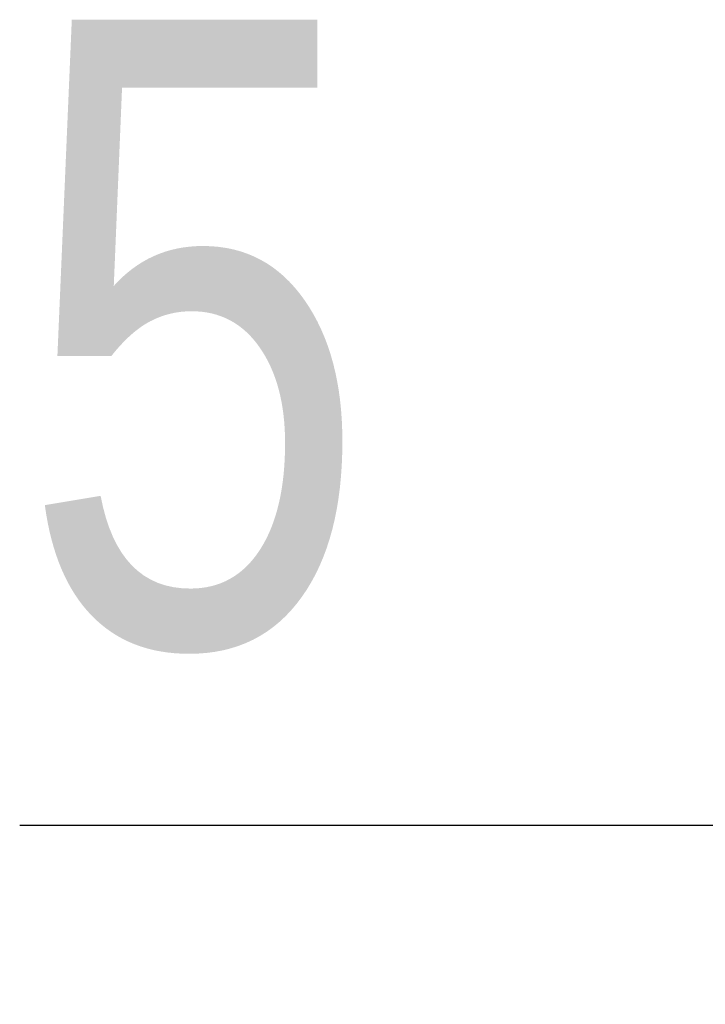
# Paper-space layout 'Section C EZ' of a CAD drawing. Header units: millimetres. Extents: x 7 to 291, y 7 to 204.
# Tile 5 of 6: x 125.71 to 129.55, y 100.62 to 106.14. Entities that reach past the tile are written whole.
import ezdxf

# ---------------------------------------------------------------- set-up
doc = ezdxf.new("R2010")
doc.units = ezdxf.units.MM
doc.layers.add('LOGO', color=7, linetype='Continuous')
doc.styles.add('SLDTEXTSTYLE1', font='TXT', dxfattribs={"width": 0.75})
doc.dimstyles.new('SLDDIMSTYLE4', dxfattribs={"dimtxt": 3.5, "dimasz": 3.302, "dimexe": 0, "dimexo": 0.0625, "dimgap": 0.875, "dimtad": 1, "dimdec": 1, "dimrnd": 1e-09, "dimzin": 12, "dimdsep": 46, "dimtxsty": 'SLDTEXTSTYLE1', "dimsah": 1, "dimcen": 0.09, "dimadec": 0, "dimazin": 3, "dimtfac": 1, "dimtdec": 1, "dimtmove": 0, "dimatfit": 0, "dimfxl": 1, "dimfrac": 2, "dimtolj": 1, "dimtzin": 12, "dimarcsym": 0})

# ---------------------------------------------------------------- blocks, each defined once
blk = doc.blocks.new('_D_6')
at = {"layer": 'LOGO'}
for p, q in [((134.4858, 103.8994), (134.4858, 100.6237)), ((139.4858, 103.8994), (139.4858, 100.6237)), ((134.4858, 101.6237), (125.7111, 101.6237)), ((139.4858, 101.6237), (134.4858, 101.6237)), ((139.4858, 101.6237), (145.8358, 101.6237))]:
    blk.add_line(p, q, dxfattribs=at)
for points in [[(134.4858, 101.6237), (131.1838, 102.1317), (131.1838, 101.1157)], [(139.4858, 101.6237), (142.7878, 101.1157), (142.7878, 102.1317)]]:
    blk.add_solid(points, dxfattribs=at)
at = {"layer": 'LOGO', "insert": (125.7111, 106.1354), "char_height": 3.5, "attachment_point": 1, "style": 'SLDTEXTSTYLE1'}
blk.add_mtext('5', dxfattribs=at)

psp = doc.layouts.new('Section C EZ')

# ---------------------------------------------------------------- dimensions: what is measured, and where the dimension line sits
at = {"layer": 'LOGO'}
dim = psp.add_linear_dim(base=(134.4858, 101.6237), p1=(139.4858, 104.8994), p2=(134.4858, 104.8994), dimstyle='SLDDIMSTYLE4', dxfattribs=at)
dim.commit()
dim.dimension.update_dxf_attribs({"geometry": '_D_6', "text_midpoint": (127.0041, 101.6237), "dimtype": 160})

doc.saveas('drawing.dxf')
